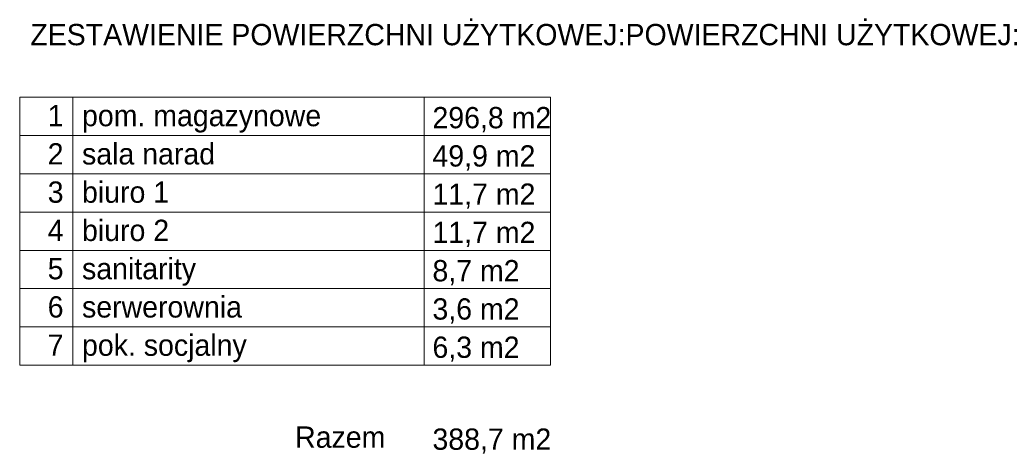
# Model space of a CAD drawing. Header units: millimetres. Extents: x 100377 to 152816, y -1988 to 13902.
# Tile 58 of 58: x 143574 to 152816, y 798 to 4889. Entities that reach past the tile are written whole.
import ezdxf

# ---------------------------------------------------------------- set-up
doc = ezdxf.new("R2010")
doc.units = ezdxf.units.MM
doc.header["$MEASUREMENT"] = 0
doc.layers.add('Nowe_810-G Ogólne_Nr_pióra__1', color=7, linetype='Continuous', lineweight=13)
doc.layers.add('Nowe_830-G Teksty Etykiety_Nr_pióra__1', color=7, linetype='Continuous', lineweight=13)
doc.styles.add('STYL_AUTOMATYCZNY_1', font='txt')
doc.styles.add('STYL_AUTOMATYCZNY_3', font='txt')

msp = doc.modelspace()

# ---------------------------------------------------------------- linework, layer by layer
at = {"layer": 'Nowe_810-G Ogólne_Nr_pióra__1', "color": 7, "linetype": 'Continuous', "lineweight": 13}
for points in [[(143574.2, 4159.5), (143574.2, 1644.2)], [(143574.2, 4159.5), (148557.2, 4159.5)], [(144073.4, 4159.5), (144073.4, 1644.2)], [(147371.9, 4159.5), (147371.9, 1644.2)], [(148557.2, 4159.5), (148557.2, 1644.2)], [(143574.2, 3800.2), (148557.2, 3800.2)], [(143574.2, 3440.9), (148557.2, 3440.9)], [(143574.2, 3081.5), (148557.2, 3081.5)], [(143574.2, 2722.2), (148557.2, 2722.2)], [(143574.2, 2362.9), (148557.2, 2362.9)], [(143574.2, 2003.5), (148557.2, 2003.5)], [(143574.2, 1644.2), (148557.2, 1644.2)]]:
    msp.add_lwpolyline(points, dxfattribs=at)

# ---------------------------------------------------------------- texts
at = {"layer": 'Nowe_830-G Teksty Etykiety_Nr_pióra__1', "color": 7, "linetype": 'Continuous', "lineweight": 13, "char_height": 200, "attachment_point": 1}
for s, insert, style in [('{\\A1;ZESTAWIENIE POWIERZCHNI UŻYTKOWEJ:POWIERZCHNI UŻYTKOWEJ:}', (143673.9, 4848.6), 'STYL_AUTOMATYCZNY_1'), ('{\\A1;1}', (143837, 4088), 'STYL_AUTOMATYCZNY_1'), ('{\\A1;296,8 m2}', (147448.6, 4068.8), 'STYL_AUTOMATYCZNY_1'), ('{\\A1;pom. magazynowe}', (144159.3, 4088), 'STYL_AUTOMATYCZNY_1'), ('{\\A1;2}', (143837, 3728.7), 'STYL_AUTOMATYCZNY_1'), ('{\\A1;sala narad}', (144159.3, 3728.7), 'STYL_AUTOMATYCZNY_1'), ('{\\A1;49,9 m2}', (147448.6, 3709.4), 'STYL_AUTOMATYCZNY_1'), ('{\\A1;3}', (143837, 3369.3), 'STYL_AUTOMATYCZNY_1'), ('{\\A1;biuro 1}', (144159.3, 3369.3), 'STYL_AUTOMATYCZNY_1'), ('{\\A1;11,7 m2}', (147448.6, 3350.1), 'STYL_AUTOMATYCZNY_1'), ('{\\A1;4}', (143837, 3010), 'STYL_AUTOMATYCZNY_1'), ('{\\A1;biuro 2}', (144159.3, 3010), 'STYL_AUTOMATYCZNY_1'), ('{\\A1;11,7 m2}', (147448.6, 2990.8), 'STYL_AUTOMATYCZNY_1'), ('{\\A1;5}', (143837, 2650.6), 'STYL_AUTOMATYCZNY_1'), ('{\\A1;sanitarity}', (144159.3, 2650.6), 'STYL_AUTOMATYCZNY_1'), ('{\\A1;8,7 m2}', (147448.6, 2631.4), 'STYL_AUTOMATYCZNY_1'), ('{\\A1;6}', (143837, 2291.3), 'STYL_AUTOMATYCZNY_1'), ('{\\A1;serwerownia}', (144159.3, 2291.3), 'STYL_AUTOMATYCZNY_1'), ('{\\A1;3,6 m2}', (147448.6, 2272.1), 'STYL_AUTOMATYCZNY_1'), ('{\\A1;pok. socjalny}', (144159.3, 1932), 'STYL_AUTOMATYCZNY_1'), ('{\\A1;7}', (143837, 1932), 'STYL_AUTOMATYCZNY_1'), ('{\\A1;6,3 m2}', (147448.6, 1912.8), 'STYL_AUTOMATYCZNY_1'), ('{\\A1;Razem}', (146159.3, 1068.6), 'STYL_AUTOMATYCZNY_3'), ('{\\A1;388,7 m2}', (147448.6, 1049.4), 'STYL_AUTOMATYCZNY_1')]:
    msp.add_mtext(s, dxfattribs=dict(at, insert=insert, style=style))

doc.saveas('drawing.dxf')
